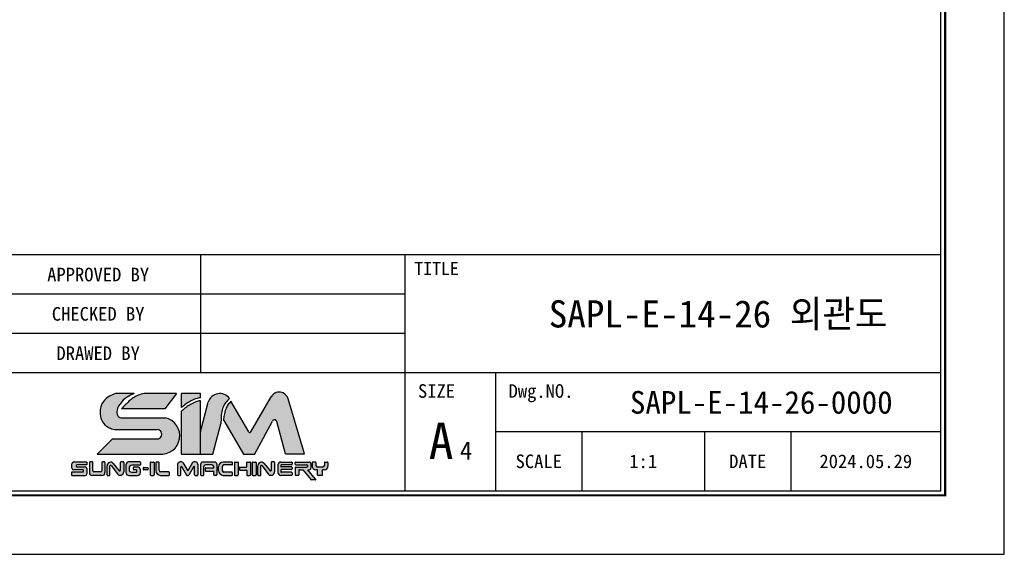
# Model space of a CAD drawing. Header units: millimetres. Extents: x 6797 to 6975, y -766 to -640.
# Tile 2 of 3: x 6910 to 6975, y -766 to -731. Entities that reach past the tile are written whole.
import ezdxf
from ezdxf.enums import TextEntityAlignment as Align

# ---------------------------------------------------------------- set-up
doc = ezdxf.new("R2010")
doc.units = ezdxf.units.MM
doc.header["$LTSCALE"] = 5
doc.layers.add('가는실선', color=1, linetype='Continuous')
doc.layers.add('외형선', color=3, linetype='Continuous')

# ---------------------------------------------------------------- blocks, each defined once
blk = doc.blocks.new('SUNGIL')
at = {"layer": '외형선'}
h = blk.add_hatch(color=150, dxfattribs=at)
h.dxf.hatch_style = 1
h.paths.add_polyline_path([(-15.32034521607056, 0.1363232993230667, 0.4142135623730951), (-15.62034521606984, 0.436323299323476), (-17.04332946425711, 0.436323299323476, -0.4142135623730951), (-17.1433294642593, 0.5363232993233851), (-17.1433294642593, 0.6607271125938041, -0.4142135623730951), (-17.04332946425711, 0.7607271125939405), (-15.32034521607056, 0.7607271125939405), (-15.32034521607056, 1.272719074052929), (-17.57193392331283, 1.272719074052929, 0.4142135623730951), (-17.87193392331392, 0.972719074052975), (-17.87193392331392, 0.2039128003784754, 0.4142135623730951), (-17.57193392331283, -0.09608719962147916), (-15.99039048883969, -0.09608719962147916, -0.4142135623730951), (-15.89039048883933, -0.196087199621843), (-15.89039048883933, -0.314784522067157, -0.4142135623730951), (-15.99039048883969, -0.4147845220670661), (-17.90080074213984, -0.4147845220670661), (-17.90080074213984, -1.035964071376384), (-15.62034521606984, -1.035964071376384, 0.4142135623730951), (-15.32034521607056, -0.7359640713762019)])
h.paths.add_polyline_path([(-3.959990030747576, 1.152137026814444, 0.4142135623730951), (-4.059990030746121, 1.25213702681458), (-4.51451652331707, 1.252137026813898, 0.4142135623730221), (-4.614516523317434, 1.152137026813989), (-4.614516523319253, -0.9073124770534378, 0.4142135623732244), (-4.51451652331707, -1.007312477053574), (-4.059990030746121, -1.007312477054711, 0.4142135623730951), (-3.959990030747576, -0.9073124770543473)])
h.paths.add_polyline_path([(0.5650335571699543, 0.3762042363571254, -0.7673269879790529), (0.7516360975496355, 0.4262042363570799), (1.550409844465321, -0.9573124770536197, 0.2679491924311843), (1.637012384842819, -1.007312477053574), (1.835682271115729, -1.007312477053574, 0.2679491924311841), (1.922284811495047, -0.9573124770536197), (2.721058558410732, 0.4262042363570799, -0.7673269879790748), (2.907661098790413, 0.3762042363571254), (2.907661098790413, -0.9073124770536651, 0.4142135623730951), (3.007661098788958, -1.007312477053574), (3.372694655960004, -1.007312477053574, 0.4142135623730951), (3.472694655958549, -0.9073124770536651), (3.472694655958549, 0.9073124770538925, 0.5572135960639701), (2.5396819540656, 1.157312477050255), (1.736347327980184, -0.2341039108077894), (0.9330127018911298, 1.157312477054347, 0.5198906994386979), (0, 0.9073124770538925), (0, -0.9073124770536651, 0.4142135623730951), (0.1000000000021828, -1.007312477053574), (0.4650335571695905, -1.007312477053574, 0.4142135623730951), (0.5650335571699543, -0.9073124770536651)])
h = blk.add_hatch(color=251, dxfattribs=at)
h.dxf.hatch_style = 1
h.paths.add_polyline_path([(-4.97105499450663, 0.2072521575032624, 0.4142135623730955), (-5.071054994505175, 0.3072521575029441), (-5.691646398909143, 0.3072521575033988, 0.4142135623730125), (-5.791646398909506, 0.2072521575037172), (-5.791646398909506, 0.02459882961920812, 0.414213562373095), (-5.691646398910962, -0.0754011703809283), (-5.071054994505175, -0.07540117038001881, 0.4142135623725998), (-4.97105499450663, 0.02459882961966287)])
h.paths.add_polyline_path([(-12.28087751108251, -0.535964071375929), (-12.28087751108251, 1.17271907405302, 0.4142135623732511), (-12.38087751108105, 1.272719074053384), (-12.71824673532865, 1.272719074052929, 0.4142135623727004), (-12.81824673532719, 1.172719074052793), (-12.81824673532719, -0.2217138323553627, -0.4142135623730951), (-13.01824673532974, -0.4217138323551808), (-14.14548000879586, -0.4217138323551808, -0.4142135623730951), (-14.34548000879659, -0.2217138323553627), (-14.34548000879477, 1.172719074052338, 0.4142135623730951), (-14.44548000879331, 1.272719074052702), (-14.80751994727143, 1.272719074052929, 0.4142135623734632), (-14.90751994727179, 1.172719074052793), (-14.90751994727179, -0.5359640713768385, 0.4142135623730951), (-14.40751994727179, -1.035964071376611), (-12.78087751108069, -1.035964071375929, 0.4142135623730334)])
h.paths.add_polyline_path([(-9.099099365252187, -0.3905156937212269), (-9.099099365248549, 1.172719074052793, 0.4142135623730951), (-9.199099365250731, 1.272719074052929), (-9.587536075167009, 1.272719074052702, 0.4142135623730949), (-9.687536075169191, 1.172719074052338), (-9.687536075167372, -0.1538528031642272, -0.7053166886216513), (-9.865012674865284, -0.2170776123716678), (-10.8639320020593, 1.007012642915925, 0.7053166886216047), (-11.92879160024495, 0.6276637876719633), (-11.92879160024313, -0.9359640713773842, 0.4142135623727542), (-11.82879160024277, -1.035964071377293), (-11.52689582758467, -1.035964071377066, 0.4142135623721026), (-11.4268958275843, -0.9359640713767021), (-11.4268958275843, 0.5934383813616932, -0.7182104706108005), (-11.2473006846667, 0.6539744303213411), (-10.17667022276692, -0.7537319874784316, 0.7182104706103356)])
h.paths.add_polyline_path([(-6.271341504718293, -0.5359640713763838), (-6.271341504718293, -0.06761265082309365, 0.4142135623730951), (-6.771341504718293, 0.4323873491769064), (-7.354107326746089, 0.4323873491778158, 0.4142135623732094), (-7.454107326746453, 0.3323873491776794), (-7.454107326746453, 0.0296939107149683, 0.4142135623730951), (-7.354107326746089, -0.07030608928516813), (-6.96120667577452, -0.07030608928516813, -0.4142135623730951), (-6.861206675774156, -0.1703060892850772), (-6.861206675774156, -0.365264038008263, -0.4142135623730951), (-6.96120667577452, -0.4652640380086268), (-7.806013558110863, -0.4652640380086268, -0.4142135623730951), (-8.206013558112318, -0.06526403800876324), (-8.206013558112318, 0.2047066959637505, -0.4142135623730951), (-7.706013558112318, 0.7047066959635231), (-6.371341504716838, 0.7047066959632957, 0.4142135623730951), (-6.271341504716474, 0.8047066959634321), (-6.271341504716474, 1.172719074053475, 0.4142135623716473), (-6.371341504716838, 1.272719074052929), (-8.217759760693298, 1.272719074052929, 0.4142135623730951), (-8.717759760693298, 0.7727190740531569), (-8.717759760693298, -0.5359640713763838, 0.414213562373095), (-8.217759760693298, -1.035964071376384), (-6.771341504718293, -1.035964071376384, 0.4142135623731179)])
h.paths.add_polyline_path([(-1.362338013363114, -0.5293903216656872, 0.4142135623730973), (-1.462338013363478, -0.4293903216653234), (-2.803363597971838, -0.4293903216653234, -0.4142135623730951), (-3.10336359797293, -0.1293903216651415), (-3.10336359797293, 1.152137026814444, 0.4142135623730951), (-3.203363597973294, 1.25213702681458), (-3.559534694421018, 1.25213702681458, 0.4142135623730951), (-3.659534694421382, 1.152137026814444), (-3.659534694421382, -0.2073124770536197, 0.414213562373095), (-2.85953469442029, -1.007312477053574), (-1.462338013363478, -1.007312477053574, 0.414213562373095), (-1.362338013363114, -0.9073124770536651)])
h.paths.add_polyline_path([(4.456342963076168, 0.4686641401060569, -0.4142135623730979), (4.75634296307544, 0.7686641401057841), (5.839535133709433, 0.7686641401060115, -0.4142135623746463), (6.139535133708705, 0.4686641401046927), (6.139535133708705, 0.2733334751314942), (4.805098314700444, 0.2733334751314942, 0.4142135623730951), (4.705098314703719, 0.1733334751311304), (4.705098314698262, -0.1743424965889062, 0.414213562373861), (4.805098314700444, -0.2743424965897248), (6.139535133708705, -0.2743424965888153), (6.139535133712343, -0.9073124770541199, 0.4142135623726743), (6.239535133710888, -1.007312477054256), (6.59340447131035, -1.007312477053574, 0.414213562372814), (6.693404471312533, -0.9073124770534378), (6.693404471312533, 0.852137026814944, 0.4142135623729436), (6.293404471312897, 1.25213702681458), (4.306512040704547, 1.252137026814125, 0.4142135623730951), (3.906512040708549, 0.8521370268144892), (3.906512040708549, -0.9073124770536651, 0.4142135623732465), (4.006512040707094, -1.007312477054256), (4.356342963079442, -1.007312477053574, 0.414213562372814), (4.456342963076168, -0.9073124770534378)])
h.paths.add_polyline_path([(9.308905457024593, -0.5669163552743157, 0.4142135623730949), (9.20890545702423, -0.4669163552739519), (7.872290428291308, -0.4669163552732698, -0.4142135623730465), (7.572290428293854, -0.1669163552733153), (7.572290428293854, 0.4716728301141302, -0.4142135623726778), (7.872290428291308, 0.77167283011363), (9.208905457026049, 0.7716728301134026, 0.4142135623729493), (9.308905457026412, 0.8716728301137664), (9.308905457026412, 1.152137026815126, 0.4142135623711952), (9.20890545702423, 1.25213702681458), (7.769105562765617, 1.252137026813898, 0.4142135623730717), (6.969105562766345, 0.4521370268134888), (6.969105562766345, -0.2073124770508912, 0.4142135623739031), (7.769105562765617, -1.007312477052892), (9.20890545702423, -1.007312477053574, 0.4142135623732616), (9.308905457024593, -0.9073124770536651)])
h.paths.add_polyline_path([(10.2991855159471, 1.152137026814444, 0.4142135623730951), (10.19918551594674, 1.25213702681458), (9.744659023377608, 1.252137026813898, 0.4142135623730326), (9.644659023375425, 1.152137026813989), (9.644659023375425, -0.9073124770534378, 0.4142135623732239), (9.744659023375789, -1.007312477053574), (10.19918551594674, -1.007312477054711, 0.4142135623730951), (10.2991855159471, -0.9073124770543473)])
h.paths.add_polyline_path([(12.38076114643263, 1.152137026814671, 0.4142135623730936), (12.28076114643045, 1.25213702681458), (11.82623465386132, 1.252137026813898, 0.4142135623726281), (11.72623465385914, 1.152137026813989), (11.72623465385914, 0.4936220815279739, -0.4142135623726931), (11.62623465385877, 0.3936220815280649), (10.58187901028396, 0.3936220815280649, 0.4142135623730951), (10.48187901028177, 0.2936220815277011), (10.48187901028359, 0.00194314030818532, 0.4142135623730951), (10.58187901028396, -0.09805685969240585), (11.62623465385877, -0.09805685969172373, -0.4142135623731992), (11.72623465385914, -0.1980568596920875), (11.72623465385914, -0.9073124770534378, 0.4142135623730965), (11.8262346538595, -1.007312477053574), (12.28076114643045, -1.007312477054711, 0.4142135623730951), (12.38076114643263, -0.9073124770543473)])
h.paths.add_polyline_path([(13.32977494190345, 1.152137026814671, 0.4142135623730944), (13.22977494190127, 1.25213702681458), (12.77524844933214, 1.252137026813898, 0.4142135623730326), (12.67524844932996, 1.152137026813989), (12.67524844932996, -0.9073124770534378, 0.4142135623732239), (12.77524844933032, -1.007312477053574), (13.22977494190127, -1.007312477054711, 0.4142135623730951), (13.32977494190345, -0.9073124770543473)])
h.paths.add_polyline_path([(14.6790167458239, 1.007012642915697, 0.7053166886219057), (13.61415714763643, 0.6276637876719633), (13.61415714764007, -0.9359640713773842, 0.4142135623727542), (13.71415714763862, -1.035964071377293), (14.01605292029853, -1.035964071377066, 0.4142135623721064), (14.11605292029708, -0.9359640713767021), (14.11605292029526, 0.5934383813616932, -0.7182104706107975), (14.2956480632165, 0.6539744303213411), (15.36627852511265, -0.7537319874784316, 0.7182104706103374), (16.44384938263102, -0.3905156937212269), (16.44384938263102, 1.172719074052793, 0.4142135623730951), (16.34384938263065, 1.272719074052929), (15.95541267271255, 1.272719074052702, 0.4142135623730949), (15.85541267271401, 1.172719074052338), (15.85541267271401, -0.1538528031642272, -0.7053166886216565), (15.6779360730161, -0.2170776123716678)])
h.paths.add_polyline_path([(19.4189332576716, 1.152137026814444, 0.4142135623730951), (19.31893325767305, 1.25213702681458), (17.49662840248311, 1.25213702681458, 0.4142135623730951), (16.99662840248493, 0.7521370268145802), (16.99662840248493, -0.5073124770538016, 0.4142135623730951), (17.49662840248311, -1.007312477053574), (19.31893325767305, -1.007312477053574, 0.414213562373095), (19.4189332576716, -0.9073124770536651), (19.4189332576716, -0.5778951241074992, 0.4142135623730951), (19.31893325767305, -0.4778951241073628), (17.60363558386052, -0.4778951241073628, -0.4142135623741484), (17.50363558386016, -0.3778951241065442), (17.50363558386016, -0.1244796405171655, -0.4142135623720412), (17.60363558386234, -0.02447964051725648), (19.31893325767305, -0.02447964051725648, 0.4142135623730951), (19.4189332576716, 0.07552035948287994), (19.4189332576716, 0.3219568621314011, 0.4142135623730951), (19.31893325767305, 0.4219568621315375), (17.60363558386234, 0.4219568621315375, -0.4142135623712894), (17.50363558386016, 0.5219568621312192), (17.50363558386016, 0.6707348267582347, -0.4142135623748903), (17.60363558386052, 0.7707348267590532), (19.31893325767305, 0.7707348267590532, 0.4142135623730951), (19.4189332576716, 0.870734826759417)])
h.paths.add_polyline_path([(22.60263788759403, 0.952137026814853, 0.4142135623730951), (22.30263788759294, 1.252137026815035), (20.05717268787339, 1.25213702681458, 0.4142135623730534), (19.95717268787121, 1.152137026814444), (19.95717268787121, 0.9041253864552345, 0.4142135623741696), (20.05717268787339, 0.8041253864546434), (21.90090023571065, 0.8041253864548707, -0.4142135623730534), (22.00090023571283, 0.7041253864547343), (22.00090023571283, 0.4896281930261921, -0.4142135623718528), (21.90090023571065, 0.3896281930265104), (20.05717268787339, 0.3896281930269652, 0.4142135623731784), (19.95717268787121, 0.2896281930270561), (19.95717268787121, -0.9073124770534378, 0.4142135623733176), (20.05717268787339, -1.007312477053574), (20.45308013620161, -1.007312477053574, 0.414213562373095), (20.55308013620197, -0.9073124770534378), (20.55308013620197, -0.1613095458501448, -0.414213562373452), (20.65308013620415, -0.06130954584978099), (21.28090429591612, -0.06130954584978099), (22.70003576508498, -1.752564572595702, 0.2216946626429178), (22.77664020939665, -1.788285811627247), (23.31875131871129, -1.788285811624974, 0.6370702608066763), (23.39535576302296, -1.624007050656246), (22.08409686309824, -0.06130954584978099), (22.30263788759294, -0.06130954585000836, 0.4142135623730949), (22.60263788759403, 0.2386904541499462)])
h.paths.add_polyline_path([(25.48938805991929, 0.5386904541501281), (25.48938805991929, 1.152137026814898, 0.4142135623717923), (25.38938805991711, 1.25213702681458), (24.97889821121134, 1.25213702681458, 0.4142135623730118), (24.87889821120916, 1.152137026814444), (24.87889821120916, 0.6896281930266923, -0.4142135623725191), (24.57889821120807, 0.3896281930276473), (23.73988544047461, 0.3896281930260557, -0.414213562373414), (23.4398854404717, 0.6896281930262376), (23.4398854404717, 1.152137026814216, 0.4142135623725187), (23.33988544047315, 1.252137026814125), (22.92939559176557, 1.25213702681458, 0.4142135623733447), (22.82939559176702, 1.152137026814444), (22.82939559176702, 0.5386904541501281, 0.4142135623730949), (23.42939559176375, -0.06130954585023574), (24.88938805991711, -0.06130954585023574, 0.4142135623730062)])
h.paths.add_polyline_path([(24.57966956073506, -0.06130954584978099), (23.71582084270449, -0.06130954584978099), (23.71582084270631, -0.9073124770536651, 0.4142135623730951), (23.81582084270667, -1.007312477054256), (24.47966956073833, -1.007312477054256, 0.4142135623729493), (24.57966956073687, -0.9073124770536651)])
for p, q in [((-17.87193392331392, 0.203912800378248), (-17.87193392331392, 0.972719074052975)), ((-17.57193392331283, 1.272719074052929), (-15.32034521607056, 1.272719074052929)), ((-17.1433294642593, 0.6607271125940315), (-17.1433294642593, 0.5363232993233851)), ((-15.32034521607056, 0.7607271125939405), (-17.04332946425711, 0.7607271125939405)), ((-17.04332946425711, 0.436323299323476), (-15.62034521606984, 0.436323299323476)), ((-15.32034521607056, 1.234862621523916), (-15.32034521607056, 0.7607271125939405)), ((-15.32034521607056, 0.1363232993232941), (-15.32034521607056, -0.7359640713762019)), ((-14.90751994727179, 1.17271907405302), (-14.90751994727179, -0.5359640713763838)), ((-14.44548000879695, 1.272719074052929), (-14.80751994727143, 1.272719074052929)), ((-14.34548000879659, -0.2217138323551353), (-14.34548000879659, 1.17271907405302)), ((-12.81824673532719, 1.17271907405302), (-12.81824673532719, -0.2217138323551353)), ((-12.38087751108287, 1.272719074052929), (-12.71824673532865, 1.272719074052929)), ((-12.28087751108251, 1.17271907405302), (-12.28087751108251, -0.5359640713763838)), ((-11.92879160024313, -0.9359640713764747), (-11.92879160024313, 0.6276637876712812)), ((-11.4268958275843, -0.9359640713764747), (-11.4268958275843, 0.5934383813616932)), ((-11.2473006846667, 0.6539744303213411), (-10.17667022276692, -0.7537319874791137)), ((-10.86393200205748, 1.007012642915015), (-9.865012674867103, -0.2170776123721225)), ((-9.687536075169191, 1.17271907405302), (-9.687536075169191, -0.1538528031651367)), ((-9.199099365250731, 1.272719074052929), (-9.587536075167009, 1.272719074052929)), ((-9.099099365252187, 1.17271907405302), (-9.099099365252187, -0.390515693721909)), ((-8.717759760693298, 0.7727190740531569), (-8.717759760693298, -0.5359640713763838)), ((-6.371341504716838, 1.272719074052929), (-8.217759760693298, 1.272719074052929)), ((-8.206013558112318, 0.2047066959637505), (-8.206013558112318, -0.06526403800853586)), ((-6.371341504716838, 0.7047066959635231), (-7.706013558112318, 0.7047066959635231)), ((-7.454107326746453, 0.02969391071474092), (-7.454107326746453, 0.3323873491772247)), ((-7.354107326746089, 0.4323873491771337), (-6.771341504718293, 0.4323873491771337)), ((-6.271341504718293, 1.17271907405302), (-6.271341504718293, 0.8047066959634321)), ((-6.271341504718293, 1.17271907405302), (-6.271341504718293, 0.8047066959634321)), ((-5.791646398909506, 0.2072521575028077), (-5.791646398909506, 0.02459882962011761)), ((-5.691646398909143, 0.3072521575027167), (-5.071054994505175, 0.3072521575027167)), ((-4.971054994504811, 0.2072521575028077), (-4.971054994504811, 0.02459882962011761)), ((-4.614516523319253, 1.152137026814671), (-4.614516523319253, -0.9073124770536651)), ((-4.51451652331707, 1.25213702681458), (-4.059990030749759, 1.25213702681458)), ((-3.959990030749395, 1.152137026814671), (-3.959990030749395, -0.9073124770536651)), ((-3.659534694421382, 1.152137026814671), (-3.659534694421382, -0.2073124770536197)), ((-3.203363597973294, 1.25213702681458), (-3.559534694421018, 1.25213702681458)), ((-3.10336359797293, -0.1293903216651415), (-3.10336359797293, 1.152137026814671)), ((0, 0.9073124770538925), (0, -0.9073124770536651)), ((0.5650335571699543, -0.9073124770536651), (0.5650335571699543, 0.3762042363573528)), ((0.7516360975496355, 0.4262042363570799), (1.550409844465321, -0.9573124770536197)), ((0.9330127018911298, 1.157312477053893), (1.736347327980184, -0.2341039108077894)), ((2.5396819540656, 1.157312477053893), (1.736347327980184, -0.2341039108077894)), ((2.721058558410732, 0.4262042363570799), (1.922284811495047, -0.9573124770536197)), ((2.907661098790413, -0.9073124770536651), (2.907661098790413, 0.3762042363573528)), ((3.472694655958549, 0.9073124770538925), (3.472694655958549, -0.9073124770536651)), ((3.906512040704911, 0.8521370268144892), (3.906512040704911, -0.9073124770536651)), ((6.293404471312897, 1.25213702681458), (4.306512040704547, 1.25213702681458)), ((4.456342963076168, -0.9073124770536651), (4.456342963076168, 0.4686641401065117)), ((4.705098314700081, 0.1733334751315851), (4.705098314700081, -0.1743424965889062)), ((5.839535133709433, 0.7686641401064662), (4.75634296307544, 0.7686641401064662)), ((4.805098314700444, 0.2733334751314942), (6.139535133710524, 0.2733334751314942)), ((6.139535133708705, 0.2733334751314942), (6.139535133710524, 0.4686641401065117)), ((6.693404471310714, 0.8521370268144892), (6.693404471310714, -0.9073124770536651)), ((6.969105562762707, -0.2073124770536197), (6.969105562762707, 0.4521370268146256)), ((7.572290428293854, 0.4716728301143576), (7.572290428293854, -0.1669163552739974)), ((9.20890545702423, 1.25213702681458), (7.769105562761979, 1.25213702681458)), ((9.20890545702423, 0.7716728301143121), (7.872290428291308, 0.7716728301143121)), ((9.308905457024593, 0.8716728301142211), (9.308905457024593, 1.152137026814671)), ((9.644659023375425, 1.152137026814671), (9.644659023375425, -0.9073124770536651)), ((9.744659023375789, 1.25213702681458), (10.19918551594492, 1.25213702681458)), ((10.2991855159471, 1.152137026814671), (10.2991855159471, -0.9073124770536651)), ((10.48187901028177, 0.2936220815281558), (10.48187901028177, 0.00194314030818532)), ((10.58187901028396, 0.3936220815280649), (11.62623465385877, 0.3936220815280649)), ((11.72623465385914, 0.4936220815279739), (11.72623465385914, 1.152137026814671)), ((11.8262346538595, 1.25213702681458), (12.28076114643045, 1.25213702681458)), ((12.38076114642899, 1.152137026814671), (12.38076114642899, -0.9073124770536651)), ((12.67524844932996, 1.152137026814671), (12.67524844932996, -0.9073124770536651)), ((12.77524844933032, 1.25213702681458), (13.22977494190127, 1.25213702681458)), ((13.32977494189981, 1.152137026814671), (13.32977494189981, -0.9073124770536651)), ((13.61415714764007, -0.9359640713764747), (13.61415714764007, 0.6276637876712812)), ((14.11605292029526, -0.9359640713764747), (14.11605292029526, 0.5934383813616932)), ((14.2956480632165, 0.6539744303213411), (15.36627852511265, -0.7537319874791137)), ((14.6790167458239, 1.007012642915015), (15.67793607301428, -0.2170776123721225)), ((15.85541267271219, 1.17271907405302), (15.85541267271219, -0.1538528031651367)), ((16.34384938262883, 1.272719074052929), (15.95541267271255, 1.272719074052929)), ((16.44384938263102, 1.17271907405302), (16.44384938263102, -0.390515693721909)), ((16.99662840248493, 0.7521370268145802), (16.99662840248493, -0.5073124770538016)), ((17.49662840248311, 1.25213702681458), (19.31893325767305, 1.25213702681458)), ((17.50363558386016, 0.6707348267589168), (17.50363558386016, 0.5219568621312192)), ((19.31893325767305, 0.7707348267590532), (17.60363558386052, 0.7707348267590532)), ((19.31893325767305, 0.4219568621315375), (17.60363558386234, 0.4219568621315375)), ((19.4189332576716, 1.152137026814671), (19.4189332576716, 0.8707348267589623)), ((19.4189332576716, 0.3219568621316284), (19.4189332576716, 0.07552035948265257)), ((19.95717268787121, 0.904125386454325), (19.95717268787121, 1.152137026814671)), ((19.95717268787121, 0.2896281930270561), (19.95717268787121, -0.9073124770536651)), ((20.05717268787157, 1.25213702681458), (22.30263788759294, 1.25213702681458)), ((20.05717268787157, 0.804125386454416), (21.90090023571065, 0.804125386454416)), ((20.05717268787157, 0.3896281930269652), (21.90090023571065, 0.3896281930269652)), ((22.0009002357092, 0.704125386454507), (22.0009002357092, 0.4896281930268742)), ((22.60263788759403, 0.9521370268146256), (22.60263788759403, 0.2386904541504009)), ((22.82939559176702, 1.152137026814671), (22.82939559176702, 0.5386904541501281)), ((23.33988544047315, 1.25213702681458), (22.92939559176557, 1.25213702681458)), ((23.4398854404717, 1.152137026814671), (23.4398854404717, 0.6896281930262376)), ((24.57889821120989, 0.3896281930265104), (23.73988544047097, 0.3896281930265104)), ((24.87889821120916, 1.152137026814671), (24.87889821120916, 0.6896281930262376)), ((24.97889821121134, 1.25213702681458), (25.38938805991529, 1.25213702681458)), ((25.48938805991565, 1.152137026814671), (25.48938805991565, 0.5386904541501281)), ((-17.90080074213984, -1.035964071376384), (-17.90080074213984, -0.4147845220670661)), ((-17.90080074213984, -0.4147845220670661), (-15.99039048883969, -0.4147845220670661)), ((-17.90080074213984, -1.035964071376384), (-15.62034521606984, -1.035964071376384)), ((-15.99039048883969, -0.09608719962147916), (-17.57193392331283, -0.09608719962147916)), ((-15.89039048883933, -0.314784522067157), (-15.89039048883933, -0.1960871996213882)), ((-12.78087751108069, -1.035964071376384), (-14.40751994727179, -1.035964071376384)), ((-13.01824673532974, -0.4217138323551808), (-14.14548000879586, -0.4217138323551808)), ((-11.82879160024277, -1.035964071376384), (-11.52689582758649, -1.035964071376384)), ((-8.217759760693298, -1.035964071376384), (-6.771341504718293, -1.035964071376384)), ((-7.806013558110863, -0.4652640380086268), (-6.96120667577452, -0.4652640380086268)), ((-6.96120667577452, -0.07030608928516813), (-7.354107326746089, -0.07030608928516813)), ((-6.861206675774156, -0.3652640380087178), (-6.861206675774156, -0.1703060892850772)), ((-6.271341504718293, -0.5359640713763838), (-6.271341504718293, -0.0676126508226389)), ((-5.071054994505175, -0.07540117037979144), (-5.691646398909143, -0.07540117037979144)), ((-4.51451652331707, -1.007312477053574), (-4.059990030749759, -1.007312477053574)), ((-2.85953469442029, -1.007312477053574), (-1.462338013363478, -1.007312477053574)), ((-1.462338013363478, -0.4293903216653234), (-2.803363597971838, -0.4293903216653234)), ((-1.362338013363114, -0.9073124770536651), (-1.362338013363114, -0.5293903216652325)), ((0.1000000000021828, -1.007312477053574), (0.4650335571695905, -1.007312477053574)), ((1.637012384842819, -1.007312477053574), (1.835682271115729, -1.007312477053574)), ((3.007661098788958, -1.007312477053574), (3.372694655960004, -1.007312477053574)), ((4.006512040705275, -1.007312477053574), (4.356342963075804, -1.007312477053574)), ((4.805098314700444, -0.2743424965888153), (6.139535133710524, -0.2743424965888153)), ((6.139535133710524, -0.9073124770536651), (6.139535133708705, -0.2743424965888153)), ((6.59340447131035, -1.007312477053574), (6.239535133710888, -1.007312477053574)), ((7.769105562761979, -1.007312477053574), (9.20890545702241, -1.007312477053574)), ((9.20890545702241, -0.4669163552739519), (7.872290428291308, -0.4669163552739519)), ((9.308905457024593, -0.9073124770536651), (9.308905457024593, -0.566916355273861)), ((9.744659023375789, -1.007312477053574), (10.19918551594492, -1.007312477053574)), ((10.58187901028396, -0.09805685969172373), (11.62623465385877, -0.09805685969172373)), ((11.72623465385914, -0.1980568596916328), (11.72623465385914, -0.9073124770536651)), ((11.8262346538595, -1.007312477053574), (12.28076114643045, -1.007312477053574)), ((12.77524844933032, -1.007312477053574), (13.22977494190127, -1.007312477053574)), ((13.71415714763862, -1.035964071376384), (14.0160529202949, -1.035964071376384)), ((19.31893325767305, -1.007312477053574), (17.49662840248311, -1.007312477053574)), ((17.50363558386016, -0.1244796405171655), (17.50363558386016, -0.377895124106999)), ((19.31893325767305, -0.02447964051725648), (17.60363558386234, -0.02447964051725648)), ((19.31893325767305, -0.4778951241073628), (17.60363558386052, -0.4778951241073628)), ((19.4189332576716, -0.5778951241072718), (19.4189332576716, -0.9073124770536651)), ((20.45308013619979, -1.007312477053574), (20.05717268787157, -1.007312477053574)), ((20.55308013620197, -0.16130954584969), (20.55308013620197, -0.9073124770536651)), ((20.65308013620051, -0.06130954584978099), (21.28090429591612, -0.06130954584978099)), ((22.70003576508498, -1.752564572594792), (21.28090429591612, -0.06130954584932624)), ((22.08409686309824, -0.06130954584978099), (22.30263788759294, -0.06130954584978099)), ((23.39535576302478, -1.624007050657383), (22.08409686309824, -0.06130954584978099)), ((23.71582084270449, -0.06130954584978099), (23.42939559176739, -0.06130954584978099)), ((23.71582084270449, -0.9073124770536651), (23.71582084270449, -0.06130954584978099)), ((24.47966956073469, -1.007312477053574), (23.81582084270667, -1.007312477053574)), ((24.88938805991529, -0.06130954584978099), (24.57966956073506, -0.06130954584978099)), ((24.57966956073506, -0.9073124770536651), (24.57966956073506, -0.06130954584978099)), ((23.31875131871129, -1.788285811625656), (22.77664020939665, -1.788285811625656))]:
    blk.add_line(p, q, dxfattribs=at)
for centre, radius, start, end in [((-17.57193392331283, 0.972719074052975), 0.3, 90, 180), ((-17.57193392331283, 0.203912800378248), 0.3, 180, 270), ((-17.04332946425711, 0.6607271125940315), 0.09999999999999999, 90, 180), ((-17.04332946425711, 0.5363232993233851), 0.09999999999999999, 180, 270), ((-15.62034521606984, 0.1363232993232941), 0.3, 0, 90), ((-14.80751994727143, 1.17271907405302), 0.09999999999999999, 90, 180), ((-14.44548000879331, 1.172719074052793), 0.09999999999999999, 2.62505172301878e-10, 90.00000000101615), ((-12.71824673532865, 1.17271907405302), 0.09999999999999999, 90, 180), ((-12.38087751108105, 1.172719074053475), 0.09999999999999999, 359.9999999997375, 90.00000000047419), ((-11.32879160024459, 0.6276637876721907), 0.6, 39.21617813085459, 180.0000000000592), ((-11.32689582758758, 0.5934383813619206), 0.09999999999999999, 37.25478689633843, 180.0000000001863), ((-9.587536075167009, 1.172719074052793), 0.09999999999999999, 90.00000000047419, 179.9999999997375), ((-9.199099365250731, 1.17271907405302), 0.09999999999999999, 0, 90.00000000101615), ((-8.217759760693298, 0.7727190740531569), 0.5, 90, 180), ((-7.706013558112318, 0.2047066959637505), 0.5, 90, 180), ((-7.354107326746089, 0.3323873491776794), 0.09999999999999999, 90, 180.0000000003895), ((-7.354107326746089, 0.02969391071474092), 0.09999999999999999, 180, 270), ((-6.771341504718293, -0.06761265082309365), 0.5, 3.387163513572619e-11, 90), ((-6.371341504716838, 1.17271907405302), 0.09999999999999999, 0, 90.00000000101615), ((-6.371341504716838, 0.8047066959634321), 0.09999999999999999, 269.9999999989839, 1.270186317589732e-10), ((-5.691646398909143, 0.2072521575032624), 0.09999999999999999, 90, 180.0000000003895), ((-5.691646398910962, 0.02459882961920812), 0.09999999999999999, 179.999999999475, 270.0000000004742), ((-5.071054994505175, 0.2072521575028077), 0.09999999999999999, 0, 90), ((-5.071054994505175, 0.02459882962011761), 0.09999999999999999, 270, 0), ((-4.51451652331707, 1.152137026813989), 0.09999999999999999, 90.00000000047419, 179.9999999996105), ((-4.059990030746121, 1.152137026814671), 0.09999999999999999, 359.9999999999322, 90.00000000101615), ((-3.559534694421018, 1.152137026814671), 0.09999999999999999, 90, 180), ((-3.203363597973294, 1.152137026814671), 0.09999999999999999, 0, 90), ((0.5542307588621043, 0.704920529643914), 0.5900290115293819, 50.06099622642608, 159.9390037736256), ((0.6650335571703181, 0.3762042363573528), 0.09999999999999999, 30.00000000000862, 180), ((2.928848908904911, 0.7436779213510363), 0.5679299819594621, 16.7457072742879, 133.2542927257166), ((2.80766109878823, 0.3762042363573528), 0.09999999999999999, 0, 149.9999999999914), ((4.306512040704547, 0.8521370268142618), 0.4, 90.00000000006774, 179.9999999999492), ((4.75634296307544, 0.4686641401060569), 0.3, 90, 179.999999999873), ((4.805098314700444, 0.1733334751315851), 0.09999999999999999, 90.00000000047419, 179.9999999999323), ((5.839535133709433, 0.4686641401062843), 0.3, 6.774327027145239e-11, 89.99999999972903), ((6.293404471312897, 0.8521370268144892), 0.4, 0, 90.00000000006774), ((7.769105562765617, 0.4521370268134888), 0.7999999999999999, 90.00000000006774, 179.9999999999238), ((7.872290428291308, 0.4716728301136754), 0.3, 90, 179.999999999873), ((9.20890545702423, 1.152137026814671), 0.09999999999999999, 359.9999999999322, 90.00000000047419), ((9.208905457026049, 0.8716728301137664), 0.09999999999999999, 269.9999999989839, 4.48799165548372e-10), ((9.744659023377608, 1.152137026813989), 0.09999999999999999, 90.00000000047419, 179.9999999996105), ((10.19918551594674, 1.152137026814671), 0.09999999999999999, 359.9999999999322, 90.00000000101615), ((10.58187901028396, 0.2936220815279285), 0.09999999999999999, 90, 179.9999999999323), ((10.58187901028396, 0.001943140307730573), 0.09999999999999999, 179.9999999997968, 269.9999999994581), ((11.62623465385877, 0.4936220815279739), 0.09999999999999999, 270, 359.9999999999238), ((11.82623465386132, 1.152137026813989), 0.09999999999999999, 90.00000000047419, 179.9999999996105), ((12.28076114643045, 1.152137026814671), 0.09999999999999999, 359.9999999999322, 90.00000000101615), ((12.77524844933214, 1.152137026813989), 0.09999999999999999, 90.00000000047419, 179.9999999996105), ((13.22977494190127, 1.152137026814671), 0.09999999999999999, 359.9999999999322, 90.00000000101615), ((14.2141571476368, 0.6276637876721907), 0.6, 39.21617813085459, 180.0000000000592), ((14.21605292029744, 0.5934383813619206), 0.09999999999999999, 37.25478689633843, 180.0000000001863), ((15.95541267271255, 1.172719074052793), 0.09999999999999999, 90.00000000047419, 179.9999999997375), ((16.34384938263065, 1.17271907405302), 0.09999999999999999, 0, 90.00000000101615), ((17.49662840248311, 0.7521370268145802), 0.5, 90, 180), ((17.60363558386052, 0.6707348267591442), 0.09999999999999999, 90, 180.0000000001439), ((17.60363558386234, 0.5219568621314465), 0.09999999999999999, 180.0000000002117, 270), ((19.31893325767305, 1.152137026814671), 0.09999999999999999, 0, 90), ((19.31893325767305, 0.8707348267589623), 0.09999999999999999, 270, 0), ((19.31893325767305, 0.3219568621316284), 0.09999999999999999, 0, 90), ((19.31893325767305, 0.07552035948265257), 0.09999999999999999, 270, 0), ((20.05717268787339, 1.152137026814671), 0.09999999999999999, 90.00000000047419, 180.0000000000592), ((20.05717268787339, 0.9041253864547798), 0.09999999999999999, 180.000000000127, 269.9999999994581), ((20.05717268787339, 0.2896281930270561), 0.09999999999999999, 90.00000000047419, 180.0000000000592), ((21.90090023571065, 0.7041253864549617), 0.09999999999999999, 359.9999999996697, 90.00000000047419), ((21.90090023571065, 0.4896281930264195), 0.09999999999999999, 269.9999999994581, 3.302484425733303e-10), ((22.30263788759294, 0.952137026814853), 0.3, 359.9999999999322, 90), ((22.30263788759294, 0.2386904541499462), 0.3, 270, 5.080745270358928e-11), ((22.92939559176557, 1.152137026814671), 0.09999999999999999, 90, 180.0000000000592), ((23.42939559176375, 0.5386904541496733), 0.6, 179.9999999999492, 270.0000000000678), ((23.33988544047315, 1.152137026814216), 0.09999999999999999, 1.862939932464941e-10, 90.00000000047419), ((23.73988544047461, 0.6896281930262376), 0.3, 179.9999999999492, 269.999999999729), ((24.57889821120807, 0.6896281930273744), 0.3, 270.0000000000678, 359.9999999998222), ((24.97889821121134, 1.152137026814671), 0.09999999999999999, 90.00000000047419, 180.0000000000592), ((24.88938805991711, 0.5386904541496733), 0.6, 269.9999999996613, 5.080745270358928e-11), ((25.38938805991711, 1.152137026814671), 0.09999999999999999, 359.9999999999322, 90.00000000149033), ((-15.99039048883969, -0.1960871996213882), 0.09999999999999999, 0, 90), ((-15.99039048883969, -0.314784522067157), 0.09999999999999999, 270, 0), ((-15.62034521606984, -0.7359640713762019), 0.3, 270, 0), ((-14.40751994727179, -0.5359640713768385), 0.5, 179.9999999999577, 269.9999999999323), ((-14.14548000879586, -0.2217138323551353), 0.2, 180, 270), ((-13.01824673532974, -0.2217138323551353), 0.2, 270, 0), ((-12.78087751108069, -0.535964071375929), 0.5, 270.0000000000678, 359.9999999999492), ((-11.82879160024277, -0.9359640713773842), 0.09999999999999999, 179.9999999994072, 270), ((-11.52689582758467, -0.9359640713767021), 0.09999999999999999, 269.9999999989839, 3.302484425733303e-10), ((-9.699099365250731, -0.3905156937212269), 0.6, 217.2547868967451, 359.9999999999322), ((-9.787536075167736, -0.1538528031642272), 0.09999999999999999, 219.2161781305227, 359.9999999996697), ((-8.217759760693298, -0.5359640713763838), 0.5, 180.0000000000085, 269.9999999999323), ((-7.806013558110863, -0.06526403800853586), 0.4, 180, 270), ((-6.96120667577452, -0.1703060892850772), 0.09999999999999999, 0, 90), ((-6.96120667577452, -0.3652640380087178), 0.09999999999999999, 270, 0), ((-6.771341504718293, -0.5359640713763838), 0.5, 270, 359.9999999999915), ((-4.51451652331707, -0.9073124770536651), 0.09999999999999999, 180, 270), ((-4.059990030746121, -0.9073124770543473), 0.09999999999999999, 269.9999999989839, 4.48799165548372e-10), ((-2.85953469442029, -0.2073124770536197), 0.7999999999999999, 180, 270), ((-2.803363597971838, -0.1293903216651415), 0.3, 180, 270), ((-1.462338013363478, -0.5293903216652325), 0.09999999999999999, 0, 90), ((-1.462338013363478, -0.9073124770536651), 0.09999999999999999, 270, 0), ((0.1000000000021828, -0.9073124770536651), 0.09999999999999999, 180, 270), ((0.4650335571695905, -0.9073124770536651), 0.09999999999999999, 270, 0), ((1.637012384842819, -0.9073124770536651), 0.09999999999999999, 210.0000000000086, 270), ((1.835682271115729, -0.9073124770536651), 0.09999999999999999, 270, 329.9999999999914), ((3.007661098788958, -0.9073124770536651), 0.09999999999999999, 180, 270), ((3.372694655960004, -0.9073124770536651), 0.09999999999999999, 270, 0), ((4.006512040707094, -0.9073124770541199), 0.09999999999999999, 179.9999999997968, 269.9999999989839), ((4.356342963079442, -0.9073124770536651), 0.09999999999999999, 269.9999999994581, 0), ((4.805098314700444, -0.1743424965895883), 0.09999999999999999, 179.9999999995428, 270.0000000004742), ((6.239535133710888, -0.9073124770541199), 0.09999999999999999, 179.9999999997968, 269.9999999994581), ((6.59340447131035, -0.9073124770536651), 0.09999999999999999, 269.9999999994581, 0), ((7.769105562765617, -0.2073124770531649), 0.7999999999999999, 180.0000000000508, 269.999999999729), ((7.872290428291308, -0.1669163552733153), 0.3, 180.0000000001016, 270.0000000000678), ((9.20890545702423, -0.5669163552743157), 0.09999999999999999, 1.270186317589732e-10, 90.00000000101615), ((9.20890545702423, -0.9073124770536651), 0.09999999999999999, 269.9999999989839, 0), ((9.744659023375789, -0.9073124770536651), 0.09999999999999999, 180, 270), ((10.19918551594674, -0.9073124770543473), 0.09999999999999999, 269.9999999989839, 4.48799165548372e-10), ((11.62623465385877, -0.1980568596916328), 0.09999999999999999, 0, 90), ((11.8262346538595, -0.9073124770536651), 0.09999999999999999, 180, 270), ((12.28076114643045, -0.9073124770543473), 0.09999999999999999, 269.9999999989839, 4.48799165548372e-10), ((12.77524844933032, -0.9073124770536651), 0.09999999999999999, 180, 270), ((13.22977494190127, -0.9073124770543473), 0.09999999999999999, 269.9999999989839, 4.48799165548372e-10), ((13.71415714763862, -0.9359640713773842), 0.09999999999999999, 179.9999999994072, 270), ((14.01605292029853, -0.9359640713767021), 0.09999999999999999, 269.9999999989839, 3.302484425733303e-10), ((15.84384938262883, -0.3905156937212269), 0.6, 217.2547868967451, 359.9999999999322), ((15.75541267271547, -0.1538528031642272), 0.09999999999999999, 219.2161781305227, 359.9999999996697), ((17.49662840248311, -0.5073124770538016), 0.5, 180, 270), ((17.60363558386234, -0.1244796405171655), 0.09999999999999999, 90, 179.9999999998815), ((17.60363558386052, -0.3778951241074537), 0.09999999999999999, 179.9999999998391, 270), ((19.31893325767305, -0.5778951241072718), 0.09999999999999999, 0, 90), ((19.31893325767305, -0.9073124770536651), 0.09999999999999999, 270, 0), ((20.05717268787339, -0.9073124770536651), 0.09999999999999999, 180, 269.9999999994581), ((20.45308013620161, -0.9073124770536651), 0.09999999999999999, 269.9999999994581, 0), ((20.65308013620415, -0.16130954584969), 0.09999999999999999, 90.00000000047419, 180), ((23.31875131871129, -1.688285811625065), 0.09999999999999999, 270.0000000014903, 39.99999999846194), ((23.81582084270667, -0.9073124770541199), 0.09999999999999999, 179.9999999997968, 269.9999999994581), ((24.47966956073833, -0.9073124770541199), 0.09999999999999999, 269.9999999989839, 1.862939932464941e-10), ((22.77664020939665, -1.688285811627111), 0.09999999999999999, 219.999999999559, 270)]:
    blk.add_arc(centre, radius, start, end, dxfattribs=at)
blk = doc.blocks.new('SIM')
at = {"layer": '외형선'}
h = blk.add_hatch(color=8, dxfattribs=at)
h.dxf.hatch_style = 1
edge = h.paths.add_edge_path()
edge.add_spline(control_points=[(2.267694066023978, 1.075121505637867), (2.278947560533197, 1.39740209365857), (2.298366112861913, 1.953515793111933), (2.459892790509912, 2.683469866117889), (2.769376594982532, 3.237824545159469), (3.052262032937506, 3.510791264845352), (3.202143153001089, 3.655417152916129)], knot_values=[0, 0, 0, 0, 0.7435831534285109, 1.283095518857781, 1.707763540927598, 2.186317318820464, 2.186317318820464, 2.186317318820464, 2.186317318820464], degree=3, periodic=0)
edge.add_arc((2.128800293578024, 2.921976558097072), 1.300000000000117, 34.34572044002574, 164.9999999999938)
edge.add_line((0.8730967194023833, 3.258441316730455), (1.110223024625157e-16, -1.13686837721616e-13))
edge.add_line((0, -1.13686837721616e-13), (0, -2.455138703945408))
edge.add_line((0, -2.455138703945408), (1.367331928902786, -2.455138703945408))
edge.add_line((1.367331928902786, -2.455138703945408), (2.260865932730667, 0.8795755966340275))
edge.add_spline(control_points=[(2.260865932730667, 0.8795755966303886), (2.263141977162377, 0.9447575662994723), (2.265418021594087, 1.009939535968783), (2.267694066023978, 1.075121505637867)], knot_values=[2.186317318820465, 2.186317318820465, 2.186317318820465, 2.186317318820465, 2.336708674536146, 2.336708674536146, 2.336708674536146, 2.336708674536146], degree=3, periodic=0)
edge = h.paths.add_edge_path()
edge.add_arc((8.154312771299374, 1.068391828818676), 0.2599999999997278, 14.999999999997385, 152.0936797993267, ccw=False)
edge.add_line((8.40545348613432, 1.135684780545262), (9.362256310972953, -2.435151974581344))
edge.add_line((9.362256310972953, -2.435151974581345), (11.47424503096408, -2.435151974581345))
edge.add_line((11.47424503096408, -2.435151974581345), (9.680014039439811, 3.631360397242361))
edge.add_arc((8.682718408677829, 3.336400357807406), 1.040000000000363, 16.47610349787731, 150.0000000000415)
edge.add_line((7.782051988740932, 3.856400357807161), (5.548819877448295, -0.01167112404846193))
edge.add_arc((5.436236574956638, 0.05332887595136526), 0.1299999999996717, 210.0000000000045, 329.9999999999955, ccw=False)
edge.add_line((5.323653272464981, -0.01167112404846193), (3.373111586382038, 3.366766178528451))
edge.add_spline(control_points=[(3.373111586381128, 3.366766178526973), (3.255227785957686, 3.237237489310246), (3.022445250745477, 2.981460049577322), (2.746272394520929, 2.45928186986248), (2.608432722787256, 1.886849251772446), (2.5608772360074, 1.47595288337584), (2.540828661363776, 1.302726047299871)], knot_values=[0, 0, 0, 0, 0.523800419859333, 1.034337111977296, 1.752334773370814, 2.275651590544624, 2.275651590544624, 2.275651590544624, 2.275651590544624], degree=3, periodic=0)
edge.add_arc((2.478295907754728, 1.188753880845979), 0.1300000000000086, 30.000000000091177, 61.2478817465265, ccw=False)
edge.add_line((2.590879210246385, 1.253753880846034), (4.738680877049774, -2.466347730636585))
edge.add_line((4.738680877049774, -2.466347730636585), (5.988052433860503, -2.466347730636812))
edge.add_line((5.988052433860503, -2.466347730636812), (7.924547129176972, 1.190078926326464))
h = blk.add_hatch(color=150, dxfattribs=at)
h.dxf.hatch_style = 1
edge = h.paths.add_edge_path()
edge.add_spline(control_points=[(-2.06413229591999, 2.673467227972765), (-1.906725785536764, 2.813532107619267), (-1.601537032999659, 3.085097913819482), (-1.066663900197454, 3.404755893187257), (-0.5415774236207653, 3.659944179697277), (-0.1646305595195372, 3.724102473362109), (0, 3.752123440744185)], knot_values=[0, 0, 0, 0, 0.6304310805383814, 1.222315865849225, 1.865724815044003, 2.364625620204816, 2.364625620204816, 2.364625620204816, 2.364625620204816], degree=3, periodic=0)
edge.add_line((0, 3.752123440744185), (0, 4.212381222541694))
edge.add_line((0, 4.212381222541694), (-2.06413229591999, 4.212381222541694))
edge.add_line((-2.06413229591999, 4.212381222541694), (-2.06413229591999, 2.673467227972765))
edge = h.paths.add_edge_path()
edge.add_spline(control_points=[(0, 3.432501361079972), (-0.1682369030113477, 3.393807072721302), (-0.5471342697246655, 3.306661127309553), (-1.076010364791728, 3.039561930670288), (-1.596123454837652, 2.690957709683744), (-1.905474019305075, 2.421609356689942), (-2.06413229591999, 2.283467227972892)], knot_values=[0, 0, 0, 0, 0.5164407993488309, 1.163110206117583, 1.761888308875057, 2.392319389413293, 2.392319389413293, 2.392319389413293, 2.392319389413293], degree=3, periodic=0)
edge.add_line((-2.06413229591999, 2.283467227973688), (-2.06413229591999, -2.455138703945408))
edge.add_line((-2.06413229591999, -2.455138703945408), (0, -2.455138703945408))
edge.add_line((0, -2.455138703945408), (0, 3.432501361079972))
edge = h.paths.add_edge_path()
edge.add_line((-3.870489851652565, 1.544202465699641), (-8.754379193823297, 1.544202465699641))
edge.add_spline(control_points=[(-8.754379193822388, 1.544202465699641), (-8.83407316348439, 1.568573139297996), (-9.028728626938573, 1.628099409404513), (-9.242613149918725, 2.017004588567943), (-9.174590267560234, 2.560220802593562), (-8.75639495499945, 3.204474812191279), (-8.174508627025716, 3.849966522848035), (-7.565395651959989, 4.101741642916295), (-7.297728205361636, 4.212381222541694)], knot_values=[0, 0, 0, 0, 0.2433595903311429, 0.5944147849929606, 1.213183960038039, 1.789398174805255, 2.88702788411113, 3.747486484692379, 3.747486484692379, 3.747486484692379, 3.747486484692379], degree=3, periodic=0)
edge.add_line((-7.297728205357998, 4.212381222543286), (-9.343097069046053, 4.212381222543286))
edge.add_spline(control_points=[(-9.343097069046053, 4.212381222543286), (-9.566962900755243, 4.128109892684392), (-10.06809019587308, 3.93946715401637), (-10.82456158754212, 3.303016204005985), (-11.11986307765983, 2.277764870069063), (-10.94168135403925, 1.280751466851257), (-10.4780233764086, 0.6758513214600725), (-10.05842390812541, 0.4712438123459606), (-9.906561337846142, 0.3971917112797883)], knot_values=[0, 0, 0, 0, 0.550739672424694, 1.232839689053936, 2.19963066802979, 2.850121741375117, 3.513003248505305, 3.888995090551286, 3.888995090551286, 3.888995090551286, 3.888995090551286], degree=3, periodic=0)
edge.add_arc((-9.30311832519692, 1.54865014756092), 1.299999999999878, 242.3423855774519, 270)
edge.add_line((-9.30311832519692, 0.2486501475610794), (-4.755001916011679, 0.248650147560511))
edge.add_arc((-4.755001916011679, -0.2629419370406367), 0.5115920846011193, 270.18688939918, 90, ccw=False)
edge.add_line((-4.753333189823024, -0.7745313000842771), (-9.6663786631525, -0.7745313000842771))
edge.add_line((-9.6663786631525, -0.7745313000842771), (-11.34698606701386, -2.455138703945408))
edge.add_line((-11.34698606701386, -2.455138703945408), (-4.525236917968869, -2.455138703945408))
edge.add_arc((-4.288601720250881, -0.4406130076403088), 2.028376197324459, 263.3004820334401, 78.10426637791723)
edge = h.paths.add_edge_path(flags=17)
edge.add_spline(control_points=[(-6.194524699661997, 4.212381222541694), (-6.419354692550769, 4.16466513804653), (-7.038259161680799, 4.033313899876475), (-7.881143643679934, 3.400801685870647), (-8.413493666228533, 2.817515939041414), (-8.677139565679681, 2.528644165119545)], knot_values=[0, 0, 0, 0, 0.6846043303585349, 1.884555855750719, 3.061918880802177, 3.061918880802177, 3.061918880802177, 3.061918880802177], degree=3, periodic=0)
edge.add_line((-8.677139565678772, 2.528644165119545), (-3.911305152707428, 2.528644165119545))
edge.add_line((-3.911305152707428, 2.528644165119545), (-2.61519689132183, 4.212381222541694))
edge.add_line((-2.61519689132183, 4.212381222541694), (-6.194524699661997, 4.212381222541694))
for p, q in [((-7.297728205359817, 4.212381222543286), (-9.343097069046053, 4.212381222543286)), ((-2.61519689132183, 4.212381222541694), (-6.194524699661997, 4.212381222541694)), ((-2.61519689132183, 4.212381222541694), (-3.911305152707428, 2.528644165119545)), ((0, 4.212381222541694), (-2.06413229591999, 4.212381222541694)), ((-2.06413229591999, 2.673467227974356), (-2.06413229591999, 4.212381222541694)), ((0, 3.752123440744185), (0, 4.212381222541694)), ((0, -2.455138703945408), (0, 3.432501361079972)), ((0, -1.13686837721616e-13), (0.8730967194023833, 3.258441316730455)), ((5.323653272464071, -0.01167112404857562), (3.373111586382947, 3.366766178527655)), ((5.548819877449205, -0.01167112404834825), (7.782051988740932, 3.856400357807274)), ((11.47424503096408, -2.435151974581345), (9.680014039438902, 3.631360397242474)), ((-3.911305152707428, 2.528644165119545), (-8.677139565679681, 2.528644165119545)), ((-2.06413229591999, -2.455138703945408), (-2.06413229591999, 2.283467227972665)), ((-8.754379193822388, 1.544202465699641), (-3.870489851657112, 1.544202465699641)), ((2.590879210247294, 1.253753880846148), (4.738680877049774, -2.466347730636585)), ((5.962399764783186, -2.514784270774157), (7.924547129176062, 1.190078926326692)), ((9.362256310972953, -2.435151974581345), (8.40545348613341, 1.135684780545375)), ((-9.3031183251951, 0.2486501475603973), (-4.755001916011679, 0.2486501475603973)), ((1.367331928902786, -2.455138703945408), (2.260865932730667, 0.8795755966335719)), ((-9.6663786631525, -0.7745313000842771), (-11.34698606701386, -2.455138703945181)), ((-9.6663786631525, -0.7745313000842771), (-4.756670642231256, -0.7745313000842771)), ((-11.34698606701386, -2.455138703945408), (-4.525236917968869, -2.455138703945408)), ((-2.06413229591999, -2.455138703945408), (0, -2.455138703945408)), ((0, -2.455138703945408), (1.367331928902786, -2.455138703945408)), ((4.738680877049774, -2.466347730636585), (5.962399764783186, -2.466347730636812)), ((9.362256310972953, -2.435151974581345), (11.47424503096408, -2.435151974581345))]:
    blk.add_line(p, q, dxfattribs=at)
for centre, radius, start, end in [((8.682718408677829, 3.33640035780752), 1.04, 16.47610349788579, 149.9999999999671), ((2.128800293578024, 2.921976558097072), 1.3, 34.34572044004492, 164.9999999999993), ((-4.288601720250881, -0.4406130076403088), 2.028376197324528, 263.3004820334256, 78.10426637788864), ((2.478295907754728, 1.188753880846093), 0.13, 30.00000000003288, 61.24788175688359), ((8.154312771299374, 1.068391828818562), 0.26, 14.99999999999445, 152.0936797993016), ((-9.30311832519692, 1.548650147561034), 1.3, 242.3423855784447, 270), ((-4.755001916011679, -0.2629419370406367), 0.5115920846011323, 269.8131105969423, 90), ((5.436236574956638, 0.05332887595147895), 0.13, 210.0000000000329, 329.9999999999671)]:
    blk.add_arc(centre, radius, start, end, dxfattribs=at)
for points, knots in [([(-9.343097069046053, 4.212381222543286), (-9.566962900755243, 4.128109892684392), (-10.06809019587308, 3.93946715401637), (-10.82456158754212, 3.303016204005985), (-11.11986307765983, 2.277764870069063), (-10.94168135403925, 1.280751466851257), (-10.4780233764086, 0.6758513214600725), (-10.05842390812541, 0.4712438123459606), (-9.906561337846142, 0.3971917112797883)], [0, 0, 0, 0, 0.550739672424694, 1.232839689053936, 2.19963066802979, 2.850121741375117, 3.513003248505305, 3.888995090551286, 3.888995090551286, 3.888995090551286, 3.888995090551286]), ([(3.202143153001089, 3.655417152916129), (3.052262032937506, 3.510791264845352), (2.769376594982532, 3.237824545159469), (2.459892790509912, 2.683469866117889), (2.298366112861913, 1.953515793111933), (2.278947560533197, 1.39740209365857), (2.267694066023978, 1.075121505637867), (2.265418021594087, 1.009939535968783), (2.263141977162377, 0.9447575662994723), (2.260865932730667, 0.8795755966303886)], [0, 0, 0, 0, 0.4785537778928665, 0.9032217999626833, 1.442734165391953, 2.186317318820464, 2.186317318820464, 2.186317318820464, 2.336708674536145, 2.336708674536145, 2.336708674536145, 2.336708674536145])]:
    blk.add_open_spline(points, degree=3, knots=knots, dxfattribs=at)
for points in [[(-7.297728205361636, 4.212381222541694), (-8.069924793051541, 3.832774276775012), (-8.842144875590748, 3.052731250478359), (-9.12837051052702, 2.552633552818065), (-9.167420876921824, 1.935097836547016), (-8.97839904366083, 1.639276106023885), (-8.754379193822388, 1.544202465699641)], [(-6.194524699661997, 4.212381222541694), (-6.855801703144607, 4.035192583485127), (-7.856259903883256, 3.37264669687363), (-8.677139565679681, 2.528644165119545)], [(0, 3.752123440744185), (-0.4879644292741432, 3.648235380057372), (-1.076869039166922, 3.389070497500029), (-1.579880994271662, 3.077130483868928), (-2.06413229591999, 2.673467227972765)], [(0, 3.432501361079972), (-0.4988435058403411, 3.298836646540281), (-1.082693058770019, 3.02080603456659), (-1.579880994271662, 2.687130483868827), (-2.06413229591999, 2.283467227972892)], [(3.373111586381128, 3.366766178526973), (3.037352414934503, 2.964730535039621), (2.795712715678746, 2.514999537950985), (2.609881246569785, 1.821467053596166), (2.540828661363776, 1.302726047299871)]]:
    blk.add_spline(points, degree=3, dxfattribs=at)
at = {"layer": '외형선', "xscale": 0.65, "yscale": 0.65, "zscale": 0.65}
blk.add_blockref('SUNGIL', (-2.520909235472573, -4.143460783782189), dxfattribs=at)
blk = doc.blocks.new('A4도각')
at = {"layer": '가는실선'}
for p, q in [((208.5, 33), (208.5, 20)), ((231, 33), (231, 7)), ((231, 28.66666666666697), (186, 28.66666666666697)), ((231, 24.33333333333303), (186, 24.33333333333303)), ((290, 20), (186, 20)), ((241, 20), (241, 7)), ((290, 13.5), (241, 13.5)), ((250.5, 13.5), (250.5, 7)), ((264, 13.5), (264, 7)), ((273.5, 13.5), (273.5, 7))]:
    blk.add_line(p, q, dxfattribs=at)
for p in [(208.5, 28.66666666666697), (208.5, 24.33333333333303)]:
    blk.add_point(p, dxfattribs=at)
at = {"layer": '외형선'}
blk.add_line((290, 33), (160, 33), dxfattribs=at)
at = {"layer": '외형선', "color": 0}
blk.add_lwpolyline([(297, 210), (0, 210), (0, 0), (297, 0)], close=True, dxfattribs=at)
at = {"layer": '외형선', "const_width": 0.25}
blk.add_lwpolyline([(290.5, 6.5), (290.5, 203.5), (10, 203.5), (10, 6.5)], close=True, dxfattribs=at)
at = {"layer": '외형선'}
blk.add_lwpolyline([(290, 7), (290, 203), (10.5, 203), (10.5, 7)], close=True, dxfattribs=at)
blk.add_blockref('SIM', (208.5, 13.5), dxfattribs=at)
at = {"color": 3}
for s, p in [('SCALE', (245.75, 10.25)), ('DATE', (268.75, 10.25))]:
    blk.add_text(s, height=1.5, dxfattribs=at).set_placement(p, align=Align.MIDDLE_CENTER)
for tag, height, p in [('REASONOFREVISIONS', 1.25, (88.5, 15.75)), ('REVISIONER', 1.25, (114.5, 15.75)), ('CHECKER', 1.25, (127.5, 15.75)), ('REVISIONDATE', 1.25, (140.5, 15.75)), ('HEATTREAT', 0.8, (153.5, 14)), ('SCALE', 1.5, (257.25, 10.25)), ('DATE', 1.5, (281.75, 10.25)), ('APRROVEDFINISH', 0.8, (153.5, 8.800000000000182))]:
    blk.add_attdef(tag, text='', height=height, dxfattribs=at).set_placement(p, align=Align.MIDDLE_CENTER)
for tag, p in [('필렛', (179.25, 10.89999999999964)), ('모따기', (179.25, 8.300000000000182))]:
    blk.add_attdef(tag, text='', height=1.15, dxfattribs=at).set_placement(p, align=Align.MIDDLE_LEFT)
at = {"layer": '외형선'}
for s, height, p in [('APPROVED BY', 1.5, (197.25, 30.83333333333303)), ('TITLE', 1.444, (234.5, 31.5)), ('CHECKED BY', 1.5, (197.25, 26.5)), ('DRAWED BY', 1.5, (197.25, 22.16666666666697)), ('SIZE', 1.5, (234.5, 18)), ('Dwg.NO.', 1.5, (246, 18)), ('A', 4, (235, 12.5))]:
    blk.add_text(s, height=height, dxfattribs=at).set_placement(p, align=Align.MIDDLE_CENTER)
for tag, height, p in [('APPROVED', 1.5, (219.75, 30.83333333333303)), ('도면타이틀', 5, (265.5, 26.5)), ('CHECKED', 1.5, (219.75, 26.5)), ('DRAWED', 1.5, (219.75, 22.16666666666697)), ('도면번호', 2.5, (270.25, 16.75)), ('도면SIZE', 2, (237.7612911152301, 11.44390227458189))]:
    blk.add_attdef(tag, text='', height=height, dxfattribs=at).set_placement(p, align=Align.MIDDLE_CENTER)

msp = doc.modelspace()

# ---------------------------------------------------------------- block references
ref = msp.add_blockref('A4도각', (6797.240605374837, -766.1183197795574), dxfattribs=dict(xscale=0.6, yscale=0.6, zscale=0.6))
ref.add_attrib('DATE', '2024.05.29', dxfattribs={"color": 3, "height": 0.8999999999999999}).set_placement((6966.290605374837, -759.9683197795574), align=Align.MIDDLE_CENTER)
ref.add_attrib('SCALE', '1:1', dxfattribs={"color": 3, "height": 0.8999999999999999}).set_placement((6951.590605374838, -759.9683197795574), align=Align.MIDDLE_CENTER)
ref.add_attrib('도면번호', 'SAPL-E-14-26-0000', dxfattribs={"layer": '외형선', "height": 1.5}).set_placement((6959.390605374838, -756.0683197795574), align=Align.MIDDLE_CENTER)
ref.add_attrib('도면SIZE', '4', dxfattribs={"layer": '외형선', "height": 1.2}).set_placement((6939.897380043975, -759.2519784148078), align=Align.MIDDLE_CENTER)
ref.add_attrib('도면타이틀', 'SAPL-E-14-26 외관도', dxfattribs={"layer": '외형선', "height": 1.8}).set_placement((6956.540605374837, -750.2183197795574), align=Align.MIDDLE_CENTER)

doc.saveas('drawing.dxf')
